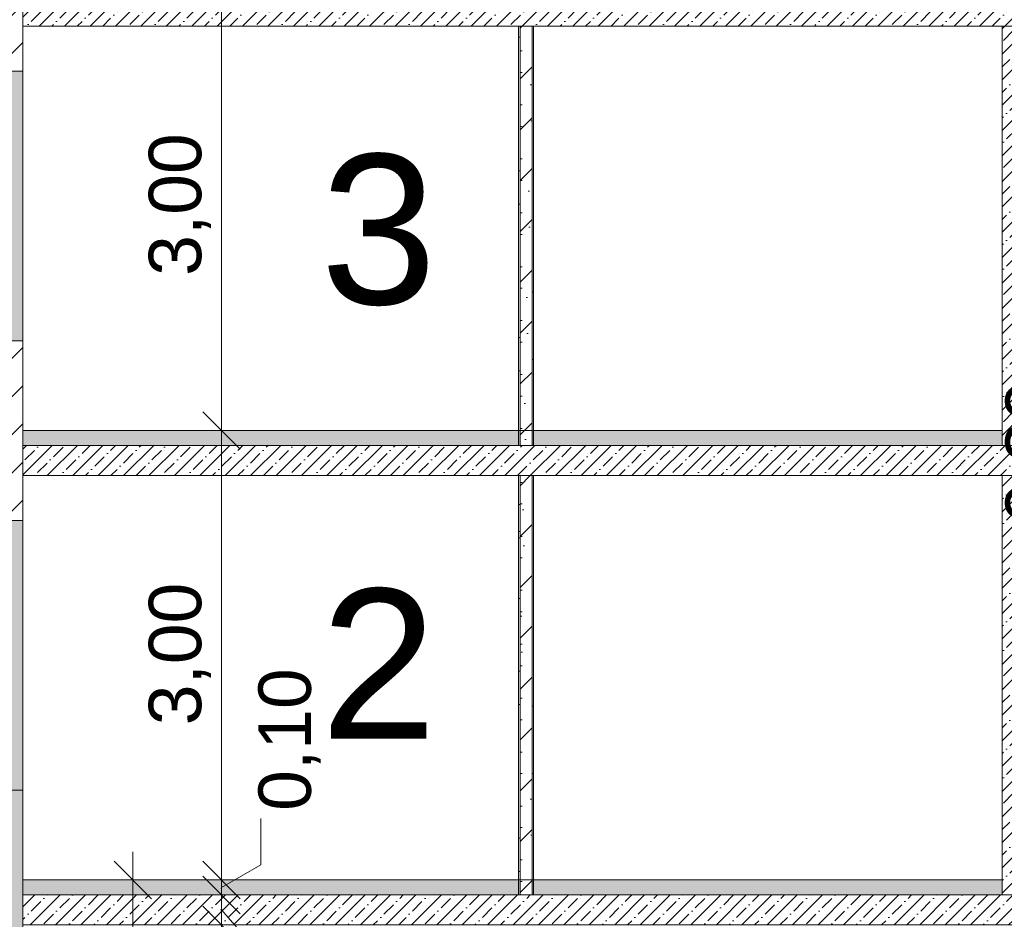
# Model space of a CAD drawing. Header units: millimetres. Extents: x -467606 to 1964440, y -17510 to 201584.
# Tile 36 of 43: x -449776 to -443201, y 8198 to 14203. Entities that reach past the tile are written whole.
import ezdxf

# ---------------------------------------------------------------- set-up
doc = ezdxf.new("R2010")
doc.units = ezdxf.units.MM
doc.header["$MEASUREMENT"] = 0
for name, color, linetype, lineweight in [('0_Ном._пера__1', 7, 'Continuous', 0), ('АР-вертикальная связь - Лестница.АР_Ном._пера__1', 7, 'Continuous', 0), ('АР-Стены_внешние_.АР_Ном._пера__1', 7, 'Continuous', 0), ('АР-Стены_внутренние_пилоны.АР_Ном._пера__1', 7, 'Continuous', 0), ('АР-Стены_внутренние_пилоны.АР_Ном._пера__19', 255, 'Continuous', 0), ('АР-Стены_Перегородки_100_.АР_Ном._пера__1', 7, 'Continuous', 0), ('АР-Чертеж-Размеры.АР_Ном._пера__1', 7, 'Continuous', 0)]:
    doc.layers.add(name, color=color, linetype=linetype, lineweight=lineweight)
doc.layers.add('АР-вертикальная связь - Лестница.АР_Ном._пера__180', color=7, linetype='Continuous', lineweight=5, true_color=0xd6cda7)
doc.layers.add('АР-Чертеж-Размеры.АР', color=7, linetype='Continuous')
doc.styles.add('РЎР“Р•РќР•Р\xa0Р\x98Р\xa0_РЎРўР\x98Р›Р¬_1', font='arial.ttf')
doc.styles.add('РЎР“Р•РќР•Р\xa0Р\x98Р\xa0_РЎРўР\x98Р›Р¬_2', font='arial.ttf')
doc.dimstyles.new('СГЕНЕРИР_СТИЛЬ__2', dxfattribs={"dimtxt": 350, "dimasz": 237.5, "dimexe": 0.18, "dimexo": 300000, "dimgap": 0, "dimtad": 1, "dimlfac": 0.001, "dimzin": 0, "dimdsep": 46, "dimtxsty": 'РЎР“Р•РќР•Р\xa0Р\x98Р\xa0_РЎРўР\x98Р›Р¬_1', "dimblk": 'ARROWHEAD_6', "dimblk1": 'ARROWHEAD_6', "dimblk2": 'ARROWHEAD_6', "dimcen": 0.09, "dimclrd": 7, "dimclre": 7, "dimclrt": 7, "dimadec": 0, "dimazin": 0, "dimtfac": 1, "dimtdec": 4, "dimtmove": 0, "dimatfit": 3, "dimfxl": 1, "dimtolj": 1, "dimtzin": 0, "dimarcsym": 0})
doc.dimstyles.new('СГЕНЕРИР_СТИЛЬ__3', dxfattribs={"dimtxt": 350, "dimasz": 237.5, "dimexe": 0.18, "dimexo": 300000, "dimgap": 0, "dimtad": 1, "dimlfac": 0.001, "dimzin": 0, "dimdsep": 46, "dimtxsty": 'РЎР“Р•РќР•Р\xa0Р\x98Р\xa0_РЎРўР\x98Р›Р¬_1', "dimblk": 'ARROWHEAD_6', "dimblk1": 'ARROWHEAD_6', "dimblk2": 'ARROWHEAD_6', "dimcen": 0.09, "dimclrd": 7, "dimclre": 7, "dimclrt": 7, "dimadec": 0, "dimazin": 0, "dimtfac": 1, "dimtdec": 4, "dimtmove": 2, "dimatfit": 3, "dimfxl": 1, "dimtolj": 1, "dimtzin": 0, "dimarcsym": 0})
doc.dimstyles.new('СГЕНЕРИР_СТИЛЬ__7', dxfattribs={"dimtxt": 400, "dimasz": 237.5, "dimexe": 0.18, "dimexo": 2000, "dimgap": 0, "dimtad": 1, "dimlfac": 0.001, "dimzin": 0, "dimdsep": 46, "dimtxsty": 'РЎР“Р•РќР•Р\xa0Р\x98Р\xa0_РЎРўР\x98Р›Р¬_2', "dimblk": 'ARROWHEAD_6', "dimblk1": 'ARROWHEAD_6', "dimblk2": 'ARROWHEAD_6', "dimcen": 0.09, "dimclrd": 7, "dimclre": 7, "dimclrt": 7, "dimadec": 0, "dimazin": 0, "dimtfac": 1, "dimtdec": 4, "dimtmove": 0, "dimatfit": 3, "dimfxl": 1, "dimtolj": 1, "dimtzin": 0, "dimarcsym": 0})
pattern_1 = [(45, (0, 0), (-84.852814, 84.852814), []), (45, (-42.43, 42.43), (-84.852814, 84.852814), [90, -30, 0, -30])]
pattern_2 = [(45, (0, 0), (-127.27922, 127.27922), [])]
pattern_3 = [(45, (0, 350), (-111.36932, 111.36932), [0, -105, 0, -157.5]), (110, (350, 350), (148.00159, 53.86817), [0, -77, 0, -133])]
pattern_4 = [(45, (0, 0), (-169.70563, 169.70563), []), (90, (-169.7, 169.7), (-216, 0), [0, -144, 0, -216]), (155, (1e-13, 339.41), (91.28554, 195.76248), [0, -105.6, 0, -182.4])]

# ---------------------------------------------------------------- blocks, each defined once
blk = doc.blocks.new('*D274')
at = {"layer": 'АР-Чертеж-Размеры.АР_Ном._пера__1', "color": 7, "linetype": 'Continuous', "lineweight": 0, "transparency": 16777216}
for p, q in [((-448553.6, 8285), (-448303.6, 8035)), ((-448428.6, 8260), (-448265.1, 8074.8)), ((-448194.2, 8160), (-448662.9, 8160)), ((-448428.6, 4000), (-448428.6, 8160)), ((-448265.1, 8074.8), (-448265.1, 7980.2)), ((-448553.6, 4125), (-448303.6, 3875)), ((-448194.2, 4000), (-448662.9, 4000)), ((-448428.6, 3812.5), (-448428.6, 4000))]:
    blk.add_line(p, q, dxfattribs=at)
at = {"layer": 'АР-Чертеж-Размеры.АР_Ном._пера__1', "color": 7, "lineweight": 0, "transparency": 16777216, "char_height": 350, "attachment_point": 7, "rotation": 90, "style": 'РЎР“Р•РќР•Р\xa0Р\x98Р\xa0_РЎРўР\x98Р›Р¬_1'}
for s, insert in [('\\A1;{\\pql;\\fArial|b0|i0|c204|p0;\\W1.000000;0,20}', (-447865.1, 6996)), ('\\A1;{\\pql;\\fArial|b0|i0|c204|p0;\\W1.000000;4,16}', (-448498.6, 5612.9))]:
    blk.add_mtext(s, dxfattribs=dict(at, insert=insert))
blk = doc.blocks.new('ARROWHEAD_6')
at = {"color": 0, "linetype": 'Continuous', "lineweight": 0}
for p, q in [((-0.5, -0.5), (0.5, 0.5)), ((0, 0), (-1, 0))]:
    blk.add_line(p, q, dxfattribs=at)
blk = doc.blocks.new('*D275')
at = {"layer": 'АР-Чертеж-Размеры.АР_Ном._пера__1', "color": 7, "linetype": 'Continuous', "lineweight": 0, "transparency": 16777216}
for p, q in [((-448553.6, 8585), (-448303.6, 8335)), ((-448303.6, 8235), (-448553.6, 8485)), ((-448194.2, 8360), (-448662.9, 8360)), ((-448428.6, 8160), (-448428.6, 8360)), ((-448553.6, 8285), (-448303.6, 8035)), ((-448421.5, 8259.6), (-448435.6, 8260.4)), ((-448428.6, 8260), (-448265.1, 8074.8)), ((-448194.2, 8160), (-448662.9, 8160))]:
    blk.add_line(p, q, dxfattribs=at)
blk = doc.blocks.new('*D276')
at = {"layer": 'АР-Чертеж-Размеры.АР_Ном._пера__1', "color": 7, "linetype": 'Continuous', "lineweight": 0, "transparency": 16777216}
for p, q in [((-448166.4, 8561.4), (-448166.4, 8871.5)), ((-448428.6, 8460), (-448428.6, 8647.5)), ((-448553.6, 8585), (-448303.6, 8335)), ((-448428.6, 8410), (-448166.4, 8561.4)), ((-448303.6, 8235), (-448553.6, 8485)), ((-448194.2, 8460), (-448662.9, 8460)), ((-448426.7, 8416.8), (-448430.4, 8403.2)), ((-448428.6, 8360), (-448428.6, 8460)), ((-448194.2, 8360), (-448662.9, 8360))]:
    blk.add_line(p, q, dxfattribs=at)
at = {"layer": 'АР-Чертеж-Размеры.АР_Ном._пера__1', "color": 7, "lineweight": 0, "transparency": 16777216, "insert": (-447766.4, 8921.5), "char_height": 350, "attachment_point": 7, "rotation": 90, "style": 'РЎР“Р•РќР•Р\xa0Р\x98Р\xa0_РЎРўР\x98Р›Р¬_1'}
blk.add_mtext('\\A1;{\\pql;\\fArial|b0|i0|c204|p0;\\W1.000000;0,10}', dxfattribs=at)
blk = doc.blocks.new('*D297')
at = {"layer": 'АР-Чертеж-Размеры.АР_Ном._пера__1', "color": 7, "linetype": 'Continuous', "lineweight": 0, "transparency": 16777216}
for p, q in [((-442293.1, 8285), (-442043.1, 8035)), ((-441933.7, 8160), (-442402.4, 8160)), ((-442168.1, 5609.5), (-442168.1, 8160)), ((-442293.1, 5734.5), (-442043.1, 5484.5)), ((-441933.7, 5609.5), (-442402.4, 5609.5))]:
    blk.add_line(p, q, dxfattribs=at)
at = {"layer": 'АР-Чертеж-Размеры.АР_Ном._пера__1', "color": 7, "lineweight": 0, "transparency": 16777216, "char_height": 350, "attachment_point": 7, "rotation": 90, "style": 'РЎР“Р•РќР•Р\xa0Р\x98Р\xa0_РЎРўР\x98Р›Р¬_1'}
for s, insert in [('\\A1;{\\pql;\\fArial|b0|i0|c204|p0;\\W1.000000;0,30}', (-442700, 7892.9)), ('\\A1;{\\pql;\\fArial|b0|i0|c204|p0;\\W1.000000;2,55}', (-442238.1, 6671.3))]:
    blk.add_mtext(s, dxfattribs=dict(at, insert=insert))
blk = doc.blocks.new('*D298')
at = {"layer": 'АР-Чертеж-Размеры.АР_Ном._пера__1', "color": 7, "linetype": 'Continuous', "lineweight": 0, "transparency": 16777216}
for p, q in [((-442168.1, 8459.7), (-442168.1, 8647.2)), ((-442043.1, 8334.7), (-442293.1, 8584.7)), ((-441933.7, 8459.7), (-442402.4, 8459.7)), ((-442168.1, 8160), (-442168.1, 8459.7)), ((-442293.1, 8285), (-442043.1, 8035)), ((-441933.7, 8160), (-442402.4, 8160))]:
    blk.add_line(p, q, dxfattribs=at)
blk = doc.blocks.new('*D301')
at = {"layer": 'АР-Чертеж-Размеры.АР_Ном._пера__1', "color": 7, "linetype": 'Continuous', "lineweight": 0, "transparency": 16777216}
for p, q in [((-465214, 60060), (-465214, 60247.5)), ((-465089, 59935), (-465339, 60185)), ((-449955.3, 60060), (-465448.4, 60060)), ((-465214, 349.8), (-465214, 60060)), ((-465339, 474.8), (-465089, 224.8)), ((-464979.6, 349.8), (-465448.4, 349.8)), ((-465214, 162.3), (-465214, 349.8))]:
    blk.add_line(p, q, dxfattribs=at)
at = {"layer": 'АР-Чертеж-Размеры.АР_Ном._пера__1', "color": 7, "lineweight": 0, "transparency": 16777216, "insert": (-465294, 29518.5), "char_height": 400, "attachment_point": 7, "rotation": 90, "style": 'РЎР“Р•РќР•Р\xa0Р\x98Р\xa0_РЎРўР\x98Р›Р¬_2'}
blk.add_mtext('\\A1;{\\pql;\\fArial|b0|i0|c204|p0;\\W1.000000;59,71}', dxfattribs=at)
blk = doc.blocks.new('*D378')
at = {"layer": 'АР-Чертеж-Размеры.АР_Ном._пера__1', "color": 7, "linetype": 'Continuous', "lineweight": 0, "transparency": 16777216}
for p, q in [((-449020, 8460), (-449020, 8647.5)), ((-448895, 8335), (-449145, 8585)), ((-448785.6, 8460), (-449254.4, 8460)), ((-449020, 4000), (-449020, 8460)), ((-449145, 4125), (-448895, 3875)), ((-448785.6, 4000), (-449254.4, 4000)), ((-449020, 3812.5), (-449020, 4000))]:
    blk.add_line(p, q, dxfattribs=at)
at = {"layer": 'АР-Чертеж-Размеры.АР_Ном._пера__1', "color": 7, "lineweight": 0, "transparency": 16777216, "insert": (-449090, 5762.9), "char_height": 350, "attachment_point": 7, "rotation": 90, "style": 'РЎР“Р•РќР•Р\xa0Р\x98Р\xa0_РЎРўР\x98Р›Р¬_1'}
blk.add_mtext('\\A1;{\\pql;\\fArial|b0|i0|c204|p0;\\W1.000000;4,46}', dxfattribs=at)
blk = doc.blocks.new('*D464')
at = {"layer": 'АР-Чертеж-Размеры.АР_Ном._пера__1', "color": 7, "linetype": 'Continuous', "lineweight": 0, "transparency": 16777216}
for p, q in [((-448553.6, 11585), (-448303.6, 11335)), ((-448194.2, 11460), (-448662.9, 11460)), ((-448428.6, 8460), (-448428.6, 11460)), ((-448553.6, 8585), (-448303.6, 8335)), ((-448194.2, 8460), (-448662.9, 8460)), ((-448428.6, 8272.5), (-448428.6, 8460))]:
    blk.add_line(p, q, dxfattribs=at)
at = {"layer": 'АР-Чертеж-Размеры.АР_Ном._пера__1', "color": 7, "lineweight": 0, "transparency": 16777216, "insert": (-448498.6, 9492.9), "char_height": 350, "attachment_point": 7, "rotation": 90, "style": 'РЎР“Р•РќР•Р\xa0Р\x98Р\xa0_РЎРўР\x98Р›Р¬_1'}
blk.add_mtext('\\A1;{\\pql;\\fArial|b0|i0|c204|p0;\\W1.000000;3,00}', dxfattribs=at)
blk = doc.blocks.new('*D465')
at = {"layer": 'АР-Чертеж-Размеры.АР_Ном._пера__1', "color": 7, "linetype": 'Continuous', "lineweight": 0, "transparency": 16777216}
for p, q in [((-448553.6, 14585), (-448303.6, 14335)), ((-448194.2, 14460), (-448662.9, 14460)), ((-448428.6, 11460), (-448428.6, 14460)), ((-448553.6, 11585), (-448303.6, 11335)), ((-448194.2, 11460), (-448662.9, 11460))]:
    blk.add_line(p, q, dxfattribs=at)
at = {"layer": 'АР-Чертеж-Размеры.АР_Ном._пера__1', "color": 7, "lineweight": 0, "transparency": 16777216, "insert": (-448498.6, 12492.9), "char_height": 350, "attachment_point": 7, "rotation": 90, "style": 'РЎР“Р•РќР•Р\xa0Р\x98Р\xa0_РЎРўР\x98Р›Р¬_1'}
blk.add_mtext('\\A1;{\\pql;\\fArial|b0|i0|c204|p0;\\W1.000000;3,00}', dxfattribs=at)
blk = doc.blocks.new('*D488')
at = {"layer": 'АР-Чертеж-Размеры.АР_Ном._пера__1', "color": 7, "linetype": 'Continuous', "lineweight": 0, "transparency": 16777216}
for p, q in [((-450785.1, 9185), (-450535.1, 8935)), ((-450425.7, 9060), (-450894.5, 9060)), ((-450660.1, 4990), (-450660.1, 9060)), ((-450785.1, 5115), (-450535.1, 4865)), ((-450425.7, 4990), (-450894.5, 4990))]:
    blk.add_line(p, q, dxfattribs=at)
at = {"layer": 'АР-Чертеж-Размеры.АР_Ном._пера__1', "color": 7, "lineweight": 0, "transparency": 16777216, "insert": (-450730.1, 6557.9), "char_height": 350, "attachment_point": 7, "rotation": 90, "style": 'РЎР“Р•РќР•Р\xa0Р\x98Р\xa0_РЎРўР\x98Р›Р¬_1'}
blk.add_mtext('\\A1;{\\pql;\\fArial|b0|i0|c204|p0;\\W1.000000;4,07}', dxfattribs=at)
blk = doc.blocks.new('*D489')
at = {"layer": 'АР-Чертеж-Размеры.АР_Ном._пера__1', "color": 7, "linetype": 'Continuous', "lineweight": 0, "transparency": 16777216}
for p, q in [((-450785.1, 10985), (-450535.1, 10735)), ((-450425.7, 10860), (-450894.5, 10860)), ((-450660.1, 9060), (-450660.1, 10860)), ((-450785.1, 9185), (-450535.1, 8935)), ((-450425.7, 9060), (-450894.5, 9060))]:
    blk.add_line(p, q, dxfattribs=at)
at = {"layer": 'АР-Чертеж-Размеры.АР_Ном._пера__1', "color": 7, "lineweight": 0, "transparency": 16777216, "insert": (-450730.1, 9492.9), "char_height": 350, "attachment_point": 7, "rotation": 90, "style": 'РЎР“Р•РќР•Р\xa0Р\x98Р\xa0_РЎРўР\x98Р›Р¬_1'}
blk.add_mtext('\\A1;{\\pql;\\fArial|b0|i0|c204|p0;\\W1.000000;1,80}', dxfattribs=at)
blk = doc.blocks.new('*D490')
at = {"layer": 'АР-Чертеж-Размеры.АР_Ном._пера__1', "color": 7, "linetype": 'Continuous', "lineweight": 0, "transparency": 16777216}
for p, q in [((-450785.1, 12185), (-450535.1, 11935)), ((-450425.7, 12060), (-450894.5, 12060)), ((-450660.1, 10860), (-450660.1, 12060)), ((-450785.1, 10985), (-450535.1, 10735)), ((-450425.7, 10860), (-450894.5, 10860))]:
    blk.add_line(p, q, dxfattribs=at)
at = {"layer": 'АР-Чертеж-Размеры.АР_Ном._пера__1', "color": 7, "lineweight": 0, "transparency": 16777216, "insert": (-450730.1, 10992.9), "char_height": 350, "attachment_point": 7, "rotation": 90, "style": 'РЎР“Р•РќР•Р\xa0Р\x98Р\xa0_РЎРўР\x98Р›Р¬_1'}
blk.add_mtext('\\A1;{\\pql;\\fArial|b0|i0|c204|p0;\\W1.000000;1,20}', dxfattribs=at)
blk = doc.blocks.new('*D542')
at = {"layer": 'АР-Чертеж-Размеры.АР_Ном._пера__1', "color": 7, "linetype": 'Continuous', "lineweight": 0, "transparency": 16777216}
for p, q in [((-442168.1, 11159.5), (-442168.1, 11459.5)), ((-442293.1, 11284.5), (-442043.1, 11034.5)), ((-441933.7, 11159.5), (-442402.4, 11159.5)), ((-442168.1, 8460), (-442168.1, 11159.5)), ((-442293.1, 8585), (-442043.1, 8335)), ((-441933.7, 8460), (-442402.4, 8460)), ((-442168.1, 8272.5), (-442168.1, 8460))]:
    blk.add_line(p, q, dxfattribs=at)
at = {"layer": 'АР-Чертеж-Размеры.АР_Ном._пера__1', "color": 7, "lineweight": 0, "transparency": 16777216, "char_height": 350, "attachment_point": 7, "rotation": 90, "style": 'РЎР“Р•РќР•Р\xa0Р\x98Р\xa0_РЎРўР\x98Р›Р¬_1'}
for s, insert in [('\\A1;{\\pql;\\fArial|b0|i0|c204|p0;\\W1.000000;0,30}', (-442778.1, 10842.4)), ('\\A1;{\\pql;\\fArial|b0|i0|c204|p0;\\W1.000000;2,70}', (-442238.1, 9342.6))]:
    blk.add_mtext(s, dxfattribs=dict(at, insert=insert))

msp = doc.modelspace()

# ---------------------------------------------------------------- hatches: boundary and pattern name
at = {"layer": 'АР-вертикальная связь - Лестница.АР_Ном._пера__180', "linetype": 'Continuous', "lineweight": 0, "true_color": 0x353329}
for points in [[(-446434.281, 11460), (-449755.323, 11460), (-449755.323, 11360), (-446434.281, 11360)], [(-443214.953, 11460), (-446354.281, 11460), (-446354.281, 11360), (-443214.953, 11360)], [(-446434.281, 8460), (-449755.323, 8460), (-449755.323, 8360), (-446434.281, 8360)], [(-443214.953, 8460), (-446354.281, 8460), (-446354.281, 8360), (-443214.953, 8360)]]:
    msp.add_hatch(color=250, dxfattribs=at).paths.add_polyline_path(points)
at = {"layer": 'АР-Стены_внешние_.АР_Ном._пера__1', "linetype": 'Continuous', "lineweight": 0}
h = msp.add_hatch(dxfattribs=at)
h.set_pattern_fill('БЛОКИ_БЕТОННЫЕ_ЭФФЕКТИВН_72', style=0, pattern_type=2)
h.set_pattern_definition(pattern_2)
h.paths.add_polyline_path([(-449755.323, 13860), (-449955.323, 13860), (-449955.323, 64210), (-449755.323, 64210)])
h = msp.add_hatch(dxfattribs=at)
h.set_pattern_fill('БЛОКИ_БЕТОННЫЕ_ЭФФЕКТИВН_72', style=0, pattern_type=2)
h.set_pattern_definition(pattern_2)
h.paths.add_polyline_path([(-449755.323, 10860), (-449955.323, 10860), (-449955.323, 12060), (-449755.323, 12060)])
at = {"layer": 'АР-Стены_внутренние_пилоны.АР_Ном._пера__1', "linetype": 'Continuous', "lineweight": 0}
h = msp.add_hatch(dxfattribs=at)
h.set_pattern_fill('ЖЕЛЕЗОБЕТОН__PROJECT__0003', style=0, pattern_type=2)
h.set_pattern_definition(pattern_1)
h.paths.add_polyline_path([(-449755.323, 14360), (-449755.323, 14160), (-441284.883, 14160), (-441284.883, 14360)])
h = msp.add_hatch(dxfattribs=at)
h.set_pattern_fill('ЖЕЛЕЗОБЕТОН__PROJECT__0003', style=0, pattern_type=2)
h.set_pattern_definition(pattern_1)
h.paths.add_polyline_path([(-443014.953, 11360), (-443214.953, 11360), (-443214.953, 14160), (-443014.953, 14160)])
h = msp.add_hatch(dxfattribs=at)
h.set_pattern_fill('ЖЕЛЕЗОБЕТОН__PROJECT__0003', style=0, pattern_type=2)
h.set_pattern_definition(pattern_1)
h.paths.add_polyline_path([(-449755.323, 11361), (-449755.323, 11159.5), (-441284.883, 11159.5), (-441284.883, 11361)])
h = msp.add_hatch(dxfattribs=at)
h.set_pattern_fill('ЖЕЛЕЗОБЕТОН__PROJECT__0003', style=0, pattern_type=2)
h.set_pattern_definition(pattern_1)
h.paths.add_polyline_path([(-443014.953, 8360), (-443214.953, 8360), (-443214.953, 11160), (-443014.953, 11160)])
h = msp.add_hatch(dxfattribs=at)
h.set_pattern_fill('ЖЕЛЕЗОБЕТОН__PROJECT__0003', style=0, pattern_type=2)
h.set_pattern_definition(pattern_1)
h.paths.add_polyline_path([(-449755.323, -4799.999), (-449955.323, -4799.999), (-449955.323, 9060), (-449755.323, 9060)])
h = msp.add_hatch(dxfattribs=at)
h.set_pattern_fill('ЖЕЛЕЗОБЕТОН__PROJECT__0003', style=0, pattern_type=2)
h.set_pattern_definition(pattern_1)
h.paths.add_polyline_path([(-449755.323, 8360), (-449755.323, 8160), (-441284.883, 8160), (-441284.883, 8360)])
at = {"layer": 'АР-Стены_внутренние_пилоны.АР_Ном._пера__19', "linetype": 'Continuous', "lineweight": 0}
for points in [[(-449755.323, 12060), (-450205.291, 12060), (-450205.291, 13860), (-449755.323, 13860)], [(-449755.323, 9060), (-450205.291, 9060), (-450205.291, 10860), (-449755.323, 10860)]]:
    msp.add_hatch(color=255, dxfattribs=at).paths.add_polyline_path(points)
at = {"layer": 'АР-Стены_Перегородки_100_.АР_Ном._пера__1', "linetype": 'Continuous', "lineweight": 0}
h = msp.add_hatch(dxfattribs=at)
h.set_pattern_fill('ШТУКАТУРКА__ГИПС_01_0003', style=0, pattern_type=2)
h.set_pattern_definition(pattern_3)
h.paths.add_polyline_path([(-446444.281, 11360), (-446434.281, 11360), (-446434.281, 14160), (-446444.281, 14160)])
h = msp.add_hatch(dxfattribs=at)
h.set_pattern_fill('БУТ__50__0003', style=0, pattern_type=2)
h.set_pattern_definition(pattern_4)
h.paths.add_polyline_path([(-446434.281, 11360), (-446354.281, 11360), (-446354.281, 14160), (-446434.281, 14160)])
h = msp.add_hatch(dxfattribs=at)
h.set_pattern_fill('ШТУКАТУРКА__ГИПС_01_0003', style=0, pattern_type=2)
h.set_pattern_definition(pattern_3)
h.paths.add_polyline_path([(-446354.281, 11360), (-446344.281, 11360), (-446344.281, 14160), (-446354.281, 14160)])
h = msp.add_hatch(dxfattribs=at)
h.set_pattern_fill('ШТУКАТУРКА__ГИПС_01_0003', style=0, pattern_type=2)
h.set_pattern_definition(pattern_3)
h.paths.add_polyline_path([(-446444.281, 8360), (-446434.281, 8360), (-446434.281, 11160), (-446444.281, 11160)])
h = msp.add_hatch(dxfattribs=at)
h.set_pattern_fill('БУТ__50__0003', style=0, pattern_type=2)
h.set_pattern_definition(pattern_4)
h.paths.add_polyline_path([(-446434.281, 8360), (-446354.281, 8360), (-446354.281, 11160), (-446434.281, 11160)])
h = msp.add_hatch(dxfattribs=at)
h.set_pattern_fill('ШТУКАТУРКА__ГИПС_01_0003', style=0, pattern_type=2)
h.set_pattern_definition(pattern_3)
h.paths.add_polyline_path([(-446354.281, 8360), (-446344.281, 8360), (-446344.281, 11160), (-446354.281, 11160)])

# ---------------------------------------------------------------- linework, layer by layer
at = {"layer": '0_Ном._пера__1', "color": 7, "linetype": 'Continuous', "lineweight": 0}
msp.add_line((-449755.323, 10860), (-450205.301, 10860), dxfattribs=at)
for points in [[(-449755.323, 11460), (-443214.953, 11460)], [(-450205.301, 9060), (-449755.323, 9060)], [(-449755.323, 8460), (-443214.953, 8460)]]:
    msp.add_lwpolyline(points, dxfattribs=at)
at = {"layer": 'АР-вертикальная связь - Лестница.АР_Ном._пера__1', "color": 7, "linetype": 'Continuous', "lineweight": 0, "flags": 128}
msp.add_lwpolyline([(-443214.953, 8460), (-446354.281, 8460), (-446354.281, 8360), (-443214.953, 8360)], close=True, dxfattribs=at)
at = {"layer": 'АР-Стены_внешние_.АР_Ном._пера__1', "color": 7, "linetype": 'Continuous', "lineweight": 0, "flags": 128}
for points in [[(-449755.323, 13860), (-449955.323, 13860), (-449955.323, 64210), (-449755.323, 64210)], [(-449755.323, 10860), (-449955.323, 10860), (-449955.323, 12060), (-449755.323, 12060)]]:
    msp.add_lwpolyline(points, close=True, dxfattribs=at)
at = {"layer": 'АР-Стены_внутренние_пилоны.АР_Ном._пера__1', "color": 7, "linetype": 'Continuous', "lineweight": 0, "flags": 128}
for points in [[(-449755.323, 14360), (-449755.323, 14160), (-441284.883, 14160), (-441284.883, 14360)], [(-443014.953, 11360), (-443214.953, 11360), (-443214.953, 14160), (-443014.953, 14160)], [(-449755.323, 12060), (-450205.291, 12060), (-450205.291, 13860), (-449755.323, 13860)], [(-449755.323, 11361), (-449755.323, 11159.5), (-441284.883, 11159.5), (-441284.883, 11361)], [(-443014.953, 8360), (-443214.953, 8360), (-443214.953, 11160), (-443014.953, 11160)], [(-449755.323, 9060), (-450205.291, 9060), (-450205.291, 10860), (-449755.323, 10860)], [(-449755.323, -4799.999), (-449955.323, -4799.999), (-449955.323, 9060), (-449755.323, 9060)], [(-449755.323, 8360), (-449755.323, 8160), (-441284.883, 8160), (-441284.883, 8360)]]:
    msp.add_lwpolyline(points, close=True, dxfattribs=at)
at = {"layer": 'АР-Стены_Перегородки_100_.АР_Ном._пера__1', "color": 7, "linetype": 'Continuous', "lineweight": 0}
for p, q in [((-446444.281, 14160), (-446444.281, 11360)), ((-446344.281, 14160), (-446344.281, 11360)), ((-446444.281, 11160), (-446444.281, 8360)), ((-446344.281, 11160), (-446344.281, 8360))]:
    msp.add_line(p, q, dxfattribs=at)
at = {"layer": 'АР-Стены_Перегородки_100_.АР_Ном._пера__1', "color": 7, "linetype": 'Continuous', "lineweight": 5}
for p, q in [((-446434.281, 14160), (-446434.281, 11360)), ((-446354.281, 14160), (-446354.281, 11360)), ((-446434.281, 11160), (-446434.281, 8360)), ((-446354.281, 11160), (-446354.281, 8360))]:
    msp.add_line(p, q, dxfattribs=at)

# ---------------------------------------------------------------- texts
at = {"layer": '0_Ном._пера__1', "color": 7, "linetype": 'Continuous', "lineweight": 0, "char_height": 1000, "attachment_point": 5, "style": 'РЎР“Р•РќР•Р\xa0Р\x98Р\xa0_РЎРўР\x98Р›Р¬_1'}
for s, insert in [('\\A1;{\\pqc;\\fArial|b0|i0|c204|p0;\\W1.000000;3}', (-447379.493, 12797.075)), ('\\A1;{\\pqc;\\fArial|b0|i0|c204|p0;\\W1.000000;2}', (-447379.493, 9902.859))]:
    msp.add_mtext(s, dxfattribs=dict(at, insert=insert))

# ---------------------------------------------------------------- dimensions: what is measured, and where the dimension line sits
at = {"layer": 'АР-Чертеж-Размеры.АР', "color": 7, "linetype": 'Continuous', "lineweight": 0}
for base, p1, p2, dimstyle, picture, middle in [((-465213.993, 60060), (-465598.755, 349.782), (-449755.323, 60060), 'СГЕНЕРИР_СТИЛЬ__7', '*D301', (-465493.993, 30188.545)), ((-448428.55, 14460), (-448428.55, 11460), (-449755.323, 14460), 'СГЕНЕРИР_СТИЛЬ__2', '*D465', (-448673.55, 12945.993)), ((-450660.09, 12060), (-449755.323, 10860), (-450105.291, 12060), 'СГЕНЕРИР_СТИЛЬ__2', '*D490', (-450905.09, 11445.993)), ((-442168.071, 11159.5), (-442844.953, 8460), (-441284.883, 11159.5), 'СГЕНЕРИР_СТИЛЬ__2', '*D542', (-442413.071, 9795.743)), ((-448428.55, 11460), (-449755.323, 8460), (-448428.55, 11460), 'СГЕНЕРИР_СТИЛЬ__2', '*D464', (-448673.55, 9945.993)), ((-450660.09, 10860), (-449755.323, 9060), (-449755.323, 10860), 'СГЕНЕРИР_СТИЛЬ__2', '*D489', (-450905.09, 9945.993)), ((-448428.55, 8460), (-447829.028, 8360), (-447985.369, 8460), 'СГЕНЕРИР_СТИЛЬ__3', '*D276', (-447941.394, 9374.588)), ((-450660.09, 9060), (-450660.09, 4990), (-449755.323, 9060), 'СГЕНЕРИР_СТИЛЬ__2', '*D488', (-450905.09, 7010.993)), ((-442168.071, 8160), (-442168.071, 5609.52), (-444485.041, 8160), 'СГЕНЕРИР_СТИЛЬ__3', '*D297', (-442413.071, 7124.389)), ((-449019.98, 8460), (-448428.55, 4000), (-449233.338, 8460), 'СГЕНЕРИР_СТИЛЬ__2', '*D378', (-449264.98, 6215.993)), ((-442168.071, 8459.716), (-444485.041, 8160), (-442165.087, 8459.716), 'СГЕНЕРИР_СТИЛЬ__3', '*D298', (-442875.015, 8345.993)), ((-448428.55, 8360), (-449755.323, 8160), (-447829.028, 8360), 'СГЕНЕРИР_СТИЛЬ__3', '*D275', (-448040.136, 7449.13)), ((-448428.55, 8160), (-448428.55, 4000), (-449755.323, 8160), 'СГЕНЕРИР_СТИЛЬ__2', '*D274', (-448673.55, 6065.993))]:
    dim = msp.add_linear_dim(base=base, p1=p1, p2=p2, angle=90, dimstyle=dimstyle, dxfattribs=at)
    dim.commit()
    dim.dimension.update_dxf_attribs({"geometry": picture, "text_midpoint": middle, "dimtype": 160, "text_rotation": 90})

doc.saveas('drawing.dxf')
